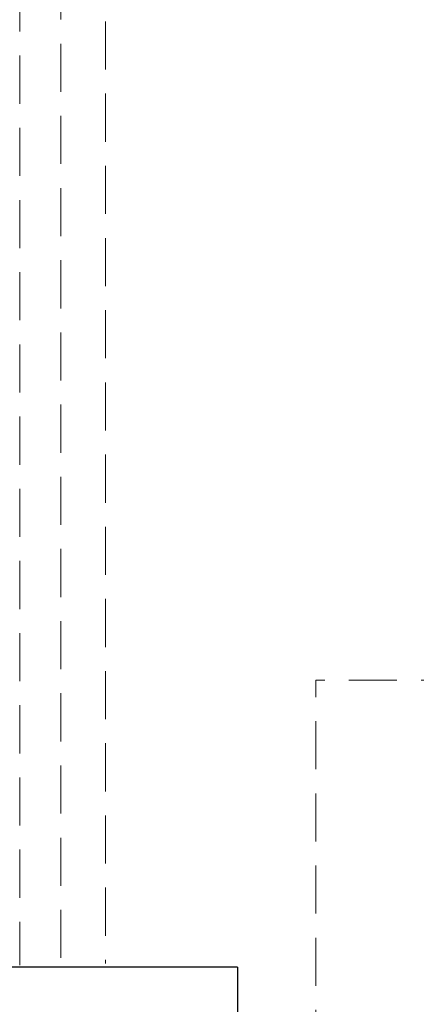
# Model space of a CAD drawing. Header units: millimetres. Extents: x 170 to 590, y -13 to 284.
# Tile 4 of 11: x 268.54 to 276.79, y 167.7 to 188.16. Entities that reach past the tile are written whole.
import ezdxf

# ---------------------------------------------------------------- set-up
doc = ezdxf.new("R2010")
doc.units = ezdxf.units.MM
doc.linetypes.add('GESTRICHELT2', pattern=[0.375, 0.25, -0.125])
doc.layers.add('PRZEWODY ELEKTRYCZNE', color=3, linetype='GESTRICHELT2', lineweight=15)

msp = doc.modelspace()

# ---------------------------------------------------------------- linework, layer by layer
for q in [(262.3192227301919, 168.4685917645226), (273.0712227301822, 149.4061917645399)]:
    msp.add_line((273.0712227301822, 168.4685917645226), q)
at = {"layer": 'PRZEWODY ELEKTRYCZNE', "ltscale": 4}
for p, q in [((268.5437043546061, 203.9111715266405), (268.5437043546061, 168.5088436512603)), ((269.3964889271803, 202.6604080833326), (269.3964889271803, 168.4685917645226)), ((270.328131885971, 201.6217278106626), (270.328131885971, 168.5450599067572)), ((274.6968125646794, 153.0811782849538), (274.6968125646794, 174.4364702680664)), ((277.8857060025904, 174.4364702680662), (274.6968125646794, 174.4364702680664))]:
    msp.add_line(p, q, dxfattribs=at)

doc.saveas('drawing.dxf')
